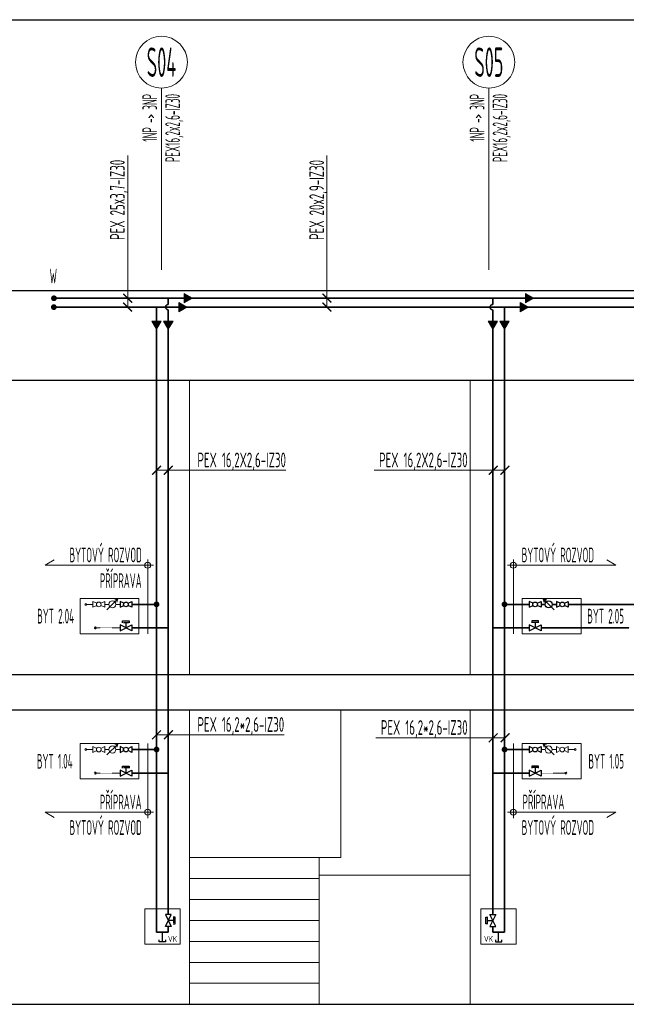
# Model space of a CAD drawing. Header units: millimetres. Extents: x 60394 to 199354, y 20895 to 166073.
# Tile 121 of 256: x 97379 to 102532, y 20895 to 29255. Entities that reach past the tile are written whole.
import ezdxf
from ezdxf.enums import TextEntityAlignment as Align

# ---------------------------------------------------------------- set-up
doc = ezdxf.new("R2010")
doc.units = ezdxf.units.MM
doc.linetypes.add('phl_thick', pattern=[0])
doc.linetypes.add('VERDECKT', pattern=[9.525, 6.35, -3.175])
for name, color, linetype, lineweight in [('JS_VYT_POPIS - OBECNĚ', 7, 'Continuous', 5), ('UT_KOTY - DIMENZE', 7, 'Continuous', 5), ('UT_POTRUBI - PŘÍVOD', 1, 'Continuous', 35), ('UT_SCHÉMA_POPIS', 7, 'VERDECKT', 5), ('UT_SCHÉMA_PŘÍVOD', 10, 'Continuous', 35), ('UT_SCHÉMA_SYMBOLY', 7, 'Continuous', 25), ('UT_SCHÉMA_ZPÁTEČKA', 172, 'VERDECKT', 35), ('UT_ZAŘÍZENÍ - ZDROJ', 3, 'Continuous', 35), ('VZT_50 POPIS - OBECNE', 7, 'Continuous', 5)]:
    doc.layers.add(name, color=color, linetype=linetype, lineweight=lineweight)
doc.styles.add('ISO 2.5', font='isocp.shx', dxfattribs={"width": 0.8, "height": 2.5})
doc.styles.add('ISOCP 2.5', font='isocp.shx', dxfattribs={"width": 0.6, "height": 2.5})
doc.styles.add('VZT_POPIS', font='isocp.shx', dxfattribs={"width": 0.6, "height": 125})

# ---------------------------------------------------------------- blocks, each defined once
blk = doc.blocks.new('_ArchTick')
at = {"color": 0, "linetype": 'ByBlock', "const_width": 0.15}
blk.add_lwpolyline([(-0.5, -0.5), (0.5, 0.5)], dxfattribs=at)

msp = doc.modelspace()

# ---------------------------------------------------------------- hatches: boundary and pattern name
at = {"layer": 'UT_SCHÉMA_PŘÍVOD'}
for points in [[(97693.6, 26814.7, -1), (97644.3, 26814.7, -1)], [(98516.7, 24291, 1), (98566, 24291, 1)], [(101522.1, 24291, -1), (101472.8, 24291, -1)], [(98516.7, 23058.7, 1), (98566, 23058.7, 1)], [(101522.1, 23058.7, -1), (101472.8, 23058.7, -1)]]:
    msp.add_hatch(color=256, dxfattribs=at).paths.add_polyline_path(points)
at = {"layer": 'UT_SCHÉMA_ZPÁTEČKA', "ltscale": 0.3}
msp.add_hatch(color=256, dxfattribs=at).paths.add_polyline_path([(97645.1, 26890.1, 1), (97694.4, 26890.1, 1)])
at = {"layer": 'VZT_50 POPIS - OBECNE', "linetype": 'phl_thick'}
h = msp.add_hatch(color=256, dxfattribs=at)
h.dxf.hatch_style = 1
h.paths.add_polyline_path([(98776.9, 26931.1), (98846.1, 26891.1), (98776.9, 26851.1)])
h = msp.add_hatch(color=256, dxfattribs=at)
h.dxf.hatch_style = 1
h.paths.add_polyline_path([(101676.3, 26931.1), (101745.6, 26891.1), (101676.3, 26851.1)])
h = msp.add_hatch(color=256, dxfattribs=at)
h.dxf.hatch_style = 1
h.paths.add_polyline_path([(98729.4, 26855), (98798.7, 26815), (98729.4, 26775)])
h = msp.add_hatch(color=256, dxfattribs=at)
h.dxf.hatch_style = 1
h.paths.add_polyline_path([(101628.9, 26855), (101698.2, 26815), (101628.9, 26775)])
h = msp.add_hatch(color=256, dxfattribs=at)
h.dxf.hatch_style = 1
h.paths.add_polyline_path([(98501.3, 26695.8), (98541.3, 26626.5), (98581.3, 26695.8)])
h = msp.add_hatch(color=256, dxfattribs=at)
h.dxf.hatch_style = 1
h.paths.add_polyline_path([(98601.3, 26695.8), (98641.3, 26626.5), (98681.3, 26695.8)])
h = msp.add_hatch(color=256, dxfattribs=at)
h.dxf.hatch_style = 1
h.paths.add_polyline_path([(101357.4, 26695.8), (101397.4, 26626.5), (101437.4, 26695.8)])
h = msp.add_hatch(color=256, dxfattribs=at)
h.dxf.hatch_style = 1
h.paths.add_polyline_path([(101457.4, 26695.8), (101497.4, 26626.5), (101537.4, 26695.8)])

# ---------------------------------------------------------------- linework, layer by layer
for p, q in [((64740.6, 29255.4), (199354.4, 29255.4)), ((64740.6, 26955.4), (199354.4, 26955.4)), ((64740.6, 26195.4), (199354.4, 26195.4)), ((64740.6, 23695.4), (199354.4, 23695.4)), ((64740.6, 23395.4), (199354.4, 23395.4)), ((64740.6, 20895.4), (199354.4, 20895.4))]:
    msp.add_line(p, q)
at = {"layer": 'JS_VYT_POPIS - OBECNĚ'}
for p, q in [((98583.3, 27132.4), (98583.3, 28674.6)), ((101364.4, 27132.4), (101364.4, 28674.6))]:
    msp.add_line(p, q, dxfattribs=at)
for centre in [(98583.3, 28894.6), (101364.4, 28894.6)]:
    msp.add_circle(centre, 220, dxfattribs=at)
at = {"layer": 'UT_KOTY - DIMENZE'}
for points in [[(98296.5, 27360.6), (98296.5, 28101.9)], [(99989.3, 27360.6), (99989.3, 28102.1)], [(98296.5, 26815), (98296.5, 27360.6)], [(98296.5, 26891.1), (98296.5, 27360.6)], [(99989.3, 26815), (99989.3, 27360.6)], [(99989.3, 26891.1), (99989.3, 27360.6)], [(98541.3, 25429.9), (98820.7, 25429.9)], [(98641.3, 25429.9), (98820.7, 25429.9)], [(98820.7, 25429.9), (99640.8, 25429.9)], [(100388.9, 25429.9), (101209, 25429.9)], [(101401.6, 25429.9), (101209, 25429.9)], [(101501.6, 25429.9), (101209, 25429.9)], [(98541.3, 23183.8), (98820.7, 23183.8)], [(98641.3, 23183.8), (98820.7, 23183.8)], [(98820.7, 23183.8), (99625.8, 23183.8)], [(100403.9, 23158.2), (101209, 23158.2)], [(101401.6, 23158.2), (101209, 23158.2)], [(101501.6, 23158.2), (101209, 23158.2)]]:
    msp.add_lwpolyline(points, dxfattribs=at)
at = {"layer": 'UT_POTRUBI - PŘÍVOD', "ltscale": 0.5}
msp.add_line((97671.6, 26815), (110781.9, 26815), dxfattribs=at)
at = {"layer": 'UT_SCHÉMA_PŘÍVOD'}
for p, q in [((98541.3, 26815), (98541.3, 21507.2)), ((101497.4, 26815), (101497.4, 21507.2)), ((98391.3, 24291.1), (98331.6, 24291.1)), ((98391.3, 24291.1), (98541.3, 24291.1)), ((101647.4, 24291.1), (101497.4, 24291.1)), ((101647.4, 24291.1), (101707.2, 24291.1)), ((101807.2, 24291.1), (101842.4, 24291.1)), ((101937.7, 24291.1), (101902.4, 24291.1)), ((98391.3, 23058.8), (98331.6, 23058.8)), ((98391.3, 23058.8), (98541.3, 23058.8)), ((101647.4, 23058.8), (101497.4, 23058.8)), ((101647.4, 23058.8), (101707.2, 23058.8)), ((98541.3, 21507.2), (98641.3, 21507.2)), ((98641.3, 21507.2), (98641.3, 21557.2)), ((101397.4, 21507.2), (101397.4, 21557.2)), ((101497.4, 21507.2), (101397.4, 21507.2))]:
    msp.add_line(p, q, dxfattribs=at)
at = {"layer": 'UT_SCHÉMA_PŘÍVOD', "color": 8, "lineweight": 5}
for p, q in [((98001.1, 24291.1), (97941.3, 24291.1)), ((98101.1, 24291.1), (98136.3, 24291.1)), ((98231.6, 24291.1), (98196.3, 24291.1)), ((98001.1, 23058.8), (97941.3, 23058.8)), ((98101.1, 23058.8), (98136.3, 23058.8)), ((98231.6, 23058.8), (98196.3, 23058.8)), ((101807.2, 23058.8), (101842.4, 23058.8)), ((101937.7, 23058.8), (101902.4, 23058.8)), ((102037.7, 23058.8), (102097.4, 23058.8))]:
    msp.add_line(p, q, dxfattribs=at)
at = {"layer": 'UT_SCHÉMA_PŘÍVOD', "ltscale": 0.5}
msp.add_line((102037.7, 24291.1), (102648.8, 24291.1), dxfattribs=at)
at = {"layer": 'UT_SCHÉMA_PŘÍVOD', "color": 8, "lineweight": 5}
for centre in [(97941.3, 24291.1), (97941.3, 23058.8), (102097.4, 23058.8)]:
    msp.add_circle(centre, 8, dxfattribs=at)
at = {"layer": 'UT_SCHÉMA_SYMBOLY'}
for p, q in [((101918.7, 24244.8), (101826.2, 24337.3)), ((101826.2, 24337.3), (101852.9, 24330.2)), ((101918.7, 24244.8), (101826.2, 24337.3)), ((101826.2, 24337.3), (101833.4, 24310.6)), ((98263.7, 24300), (98231.6, 24316.1)), ((98231.6, 24316.1), (98231.6, 24266.1)), ((98231.6, 24266.1), (98263.7, 24282.1)), ((98299.5, 24300), (98331.6, 24316.1)), ((98331.6, 24266.1), (98299.5, 24282.1)), ((98331.6, 24316.1), (98331.6, 24266.1)), ((101739.3, 24300), (101707.2, 24316.1)), ((101707.2, 24316.1), (101707.2, 24266.1)), ((101707.2, 24266.1), (101739.3, 24282.1)), ((101775.1, 24300), (101807.2, 24316.1)), ((101807.2, 24266.1), (101775.1, 24282.1)), ((101807.2, 24316.1), (101807.2, 24266.1)), ((101969.8, 24300), (101937.7, 24316.1)), ((101937.7, 24316.1), (101937.7, 24266.1)), ((101937.7, 24266.1), (101969.8, 24282.1)), ((102005.6, 24300), (102037.7, 24316.1)), ((102037.7, 24266.1), (102005.6, 24282.1)), ((102037.7, 24316.1), (102037.7, 24266.1)), ((98231.6, 24066.1), (98331.6, 24116.1)), ((98331.6, 24066.1), (98231.6, 24116.1)), ((98231.6, 24116.1), (98231.6, 24066.1)), ((98253, 24133.3), (98253, 24150.2)), ((98253, 24150.2), (98310.2, 24150.2)), ((98260.6, 24137.1), (98302.6, 24137.1)), ((98281.6, 24137.1), (98281.6, 24091.1)), ((98310.2, 24150.2), (98310.2, 24133.3)), ((98331.6, 24116.1), (98331.6, 24066.1)), ((101807.2, 24066.1), (101707.2, 24116.1)), ((101707.2, 24066.1), (101807.2, 24116.1)), ((101707.2, 24116.1), (101707.2, 24066.1)), ((101785.8, 24150.2), (101728.6, 24150.2)), ((101728.6, 24150.2), (101728.6, 24133.3)), ((101778.2, 24137.1), (101736.2, 24137.1)), ((101757.2, 24137.1), (101757.2, 24091.1)), ((101785.8, 24133.3), (101785.8, 24150.2)), ((101807.2, 24116.1), (101807.2, 24066.1)), ((98263.7, 23067.8), (98231.6, 23083.8)), ((98231.6, 23083.8), (98231.6, 23033.8)), ((98299.5, 23067.8), (98331.6, 23083.8)), ((98331.6, 23083.8), (98331.6, 23033.8)), ((101739.3, 23067.8), (101707.2, 23083.8)), ((101707.2, 23083.8), (101707.2, 23033.8)), ((101775.1, 23067.8), (101807.2, 23083.8)), ((101807.2, 23083.8), (101807.2, 23033.8)), ((98231.6, 23033.8), (98263.7, 23049.9)), ((98331.6, 23033.8), (98299.5, 23049.9)), ((101707.2, 23033.8), (101739.3, 23049.9)), ((101807.2, 23033.8), (101775.1, 23049.9)), ((98253, 22901), (98253, 22917.9)), ((98253, 22917.9), (98310.2, 22917.9)), ((98310.2, 22917.9), (98310.2, 22901)), ((101785.8, 22917.9), (101728.6, 22917.9)), ((101728.6, 22917.9), (101728.6, 22901)), ((101785.8, 22901), (101785.8, 22917.9)), ((98231.6, 22833.8), (98331.6, 22883.8)), ((98331.6, 22833.8), (98231.6, 22883.8)), ((98231.6, 22883.8), (98231.6, 22833.8)), ((98260.6, 22904.8), (98302.6, 22904.8)), ((98281.6, 22904.8), (98281.6, 22858.8)), ((98331.6, 22883.8), (98331.6, 22833.8)), ((101807.2, 22833.8), (101707.2, 22883.8)), ((101707.2, 22833.8), (101807.2, 22883.8)), ((101707.2, 22883.8), (101707.2, 22833.8)), ((101778.2, 22904.8), (101736.2, 22904.8)), ((101757.2, 22904.8), (101757.2, 22858.8)), ((101807.2, 22883.8), (101807.2, 22833.8)), ((98616.3, 21557.2), (98666.3, 21657.2)), ((98616.3, 21657.2), (98666.3, 21557.2)), ((98666.3, 21657.2), (98616.3, 21657.2)), ((101422.4, 21557.2), (101372.4, 21657.2)), ((101422.4, 21657.2), (101372.4, 21557.2)), ((101372.4, 21657.2), (101422.4, 21657.2)), ((98687.3, 21607.2), (98641.3, 21607.2)), ((98700.4, 21635.8), (98683.5, 21635.8)), ((98683.5, 21578.7), (98700.4, 21578.7)), ((98687.3, 21586.2), (98687.3, 21628.2)), ((98700.4, 21578.7), (98700.4, 21635.8)), ((101338.4, 21578.7), (101338.4, 21635.8)), ((101338.4, 21635.8), (101355.2, 21635.8)), ((101355.2, 21578.7), (101338.4, 21578.7)), ((101351.4, 21586.2), (101351.4, 21628.2)), ((101351.4, 21607.2), (101397.4, 21607.2)), ((98591.3, 21425.4), (98591.3, 21507.2)), ((98666.3, 21557.2), (98616.3, 21557.2)), ((101372.4, 21557.2), (101422.4, 21557.2)), ((101447.4, 21425.4), (101447.4, 21507.2)), ((98564.3, 21425.4), (98564.3, 21441.4)), ((98618.3, 21425.4), (98564.3, 21425.4)), ((98618.3, 21441.4), (98618.3, 21425.4)), ((101420.4, 21441.4), (101420.4, 21425.4)), ((101420.4, 21425.4), (101474.4, 21425.4)), ((101474.4, 21425.4), (101474.4, 21441.4))]:
    msp.add_line(p, q, dxfattribs=at)
at = {"layer": 'UT_SCHÉMA_SYMBOLY', "color": 8, "lineweight": 5}
for p, q in [((98033.2, 24300), (98001.1, 24316.1)), ((98001.1, 24316.1), (98001.1, 24266.1)), ((98001.1, 24266.1), (98033.2, 24282.1)), ((98069, 24300), (98101.1, 24316.1)), ((98101.1, 24266.1), (98069, 24282.1)), ((98101.1, 24316.1), (98101.1, 24266.1)), ((98033.2, 23067.8), (98001.1, 23083.8)), ((98001.1, 23083.8), (98001.1, 23033.8)), ((98069, 23067.8), (98101.1, 23083.8)), ((98101.1, 23083.8), (98101.1, 23033.8)), ((101969.8, 23067.8), (101937.7, 23083.8)), ((101937.7, 23083.8), (101937.7, 23033.8)), ((102005.6, 23067.8), (102037.7, 23083.8)), ((102037.7, 23083.8), (102037.7, 23033.8)), ((98001.1, 23033.8), (98033.2, 23049.9)), ((98101.1, 23033.8), (98069, 23049.9)), ((101937.7, 23033.8), (101969.8, 23049.9)), ((102037.7, 23033.8), (102005.6, 23049.9))]:
    msp.add_line(p, q, dxfattribs=at)
for centre, radius in [((98051.1, 24291.1), 20), ((98166.3, 24291.1), 30), ((98051.1, 23058.8), 20), ((98166.3, 23058.8), 30), ((101872.4, 23058.8), 30), ((101987.7, 23058.8), 20)]:
    msp.add_circle(centre, radius, dxfattribs=at)
at = {"layer": 'UT_SCHÉMA_SYMBOLY'}
for centre, radius in [((98281.6, 24291.1), 20), ((101757.2, 24291.1), 20), ((101872.4, 24291.1), 30), ((101987.7, 24291.1), 20), ((98281.6, 23058.8), 20), ((101757.2, 23058.8), 20)]:
    msp.add_circle(centre, radius, dxfattribs=at)
at = {"layer": 'UT_SCHÉMA_ZPÁTEČKA', "ltscale": 0.5}
for p, q in [((97670, 26891.1), (110791.3, 26891.1)), ((98641.3, 26891.1), (98641.3, 26837.8)), ((101397.4, 26891.1), (101397.4, 26837.8)), ((98641.3, 26792.2), (98641.3, 21657.2)), ((101397.4, 26792.2), (101397.4, 21657.2)), ((98391.3, 24091.1), (98641.3, 24091.1)), ((101647.4, 24091.1), (101397.4, 24091.1)), ((101807.2, 24091.1), (102555.8, 24091.1)), ((98391.3, 22858.8), (98641.3, 22858.8)), ((101647.4, 22858.8), (101397.4, 22858.8))]:
    msp.add_line(p, q, dxfattribs=at)
at = {"layer": 'UT_SCHÉMA_ZPÁTEČKA', "color": 8, "lineweight": 5, "ltscale": 0.3}
for p, q in [((98231.6, 24091.1), (98021.3, 24091.1)), ((98231.6, 22858.8), (98021.3, 22858.8)), ((101807.2, 22858.8), (102017.4, 22858.8))]:
    msp.add_line(p, q, dxfattribs=at)
at = {"layer": 'UT_SCHÉMA_ZPÁTEČKA', "ltscale": 0.3}
for p, q in [((98391.3, 24091.1), (98331.6, 24091.1)), ((101647.4, 24091.1), (101707.2, 24091.1)), ((98391.3, 22858.8), (98331.6, 22858.8)), ((101647.4, 22858.8), (101707.2, 22858.8))]:
    msp.add_line(p, q, dxfattribs=at)
at = {"layer": 'UT_SCHÉMA_ZPÁTEČKA', "color": 8, "lineweight": 5, "ltscale": 0.3}
for centre in [(98021.3, 24091.1), (98021.3, 22858.8), (102017.4, 22858.8)]:
    msp.add_circle(centre, 8, dxfattribs=at)
at = {"layer": 'UT_SCHÉMA_ZPÁTEČKA', "ltscale": 0.5}
for centre in [(98641.3, 26815), (101397.4, 26815)]:
    msp.add_arc(centre, 22.8, 90, 270, dxfattribs=at)
at = {"layer": 'UT_ZAŘÍZENÍ - ZDROJ', "linetype": 'Continuous', "lineweight": 5}
for p, q in [((98391.3, 24341.1), (97891.3, 24341.1)), ((97891.3, 24341.1), (97891.3, 24041.1)), ((98391.3, 24041.1), (98391.3, 24341.1)), ((101647.4, 24041.1), (101647.4, 24341.1)), ((101647.4, 24341.1), (102147.4, 24341.1)), ((102147.4, 24341.1), (102147.4, 24041.1)), ((97891.3, 24041.1), (98391.3, 24041.1)), ((102147.4, 24041.1), (101647.4, 24041.1)), ((98391.3, 23108.8), (97891.3, 23108.8)), ((97891.3, 23108.8), (97891.3, 22808.8)), ((98391.3, 22808.8), (98391.3, 23108.8)), ((101647.4, 22808.8), (101647.4, 23108.8)), ((101647.4, 23108.8), (102147.4, 23108.8)), ((102147.4, 23108.8), (102147.4, 22808.8)), ((97891.3, 22808.8), (98391.3, 22808.8)), ((102147.4, 22808.8), (101647.4, 22808.8)), ((98741.3, 21707.2), (98441.3, 21707.2)), ((98441.3, 21707.2), (98441.3, 21407.2)), ((98741.3, 21407.2), (98741.3, 21707.2)), ((101297.4, 21407.2), (101297.4, 21707.2)), ((101297.4, 21707.2), (101597.4, 21707.2)), ((101597.4, 21707.2), (101597.4, 21407.2)), ((98441.3, 21407.2), (98741.3, 21407.2)), ((101597.4, 21407.2), (101297.4, 21407.2))]:
    msp.add_line(p, q, dxfattribs=at)
at = {"layer": 'VZT_50 POPIS - OBECNE', "linetype": 'phl_thick'}
for p, q in [((98776.9, 26931.1), (98846.1, 26891.1)), ((98776.9, 26851.1), (98776.9, 26931.1)), ((101676.3, 26931.1), (101745.6, 26891.1)), ((101676.3, 26851.1), (101676.3, 26931.1)), ((98729.4, 26855), (98798.7, 26815)), ((98729.4, 26775), (98729.4, 26855)), ((98846.1, 26891.1), (98776.9, 26851.1)), ((101628.9, 26855), (101698.2, 26815)), ((101628.9, 26775), (101628.9, 26855)), ((101745.6, 26891.1), (101676.3, 26851.1)), ((98798.7, 26815), (98729.4, 26775)), ((101698.2, 26815), (101628.9, 26775)), ((98501.3, 26695.8), (98541.3, 26626.5)), ((98581.3, 26695.8), (98501.3, 26695.8)), ((98541.3, 26626.5), (98581.3, 26695.8)), ((98601.3, 26695.8), (98641.3, 26626.5)), ((98681.3, 26695.8), (98601.3, 26695.8)), ((98641.3, 26626.5), (98681.3, 26695.8)), ((101357.4, 26695.8), (101397.4, 26626.5)), ((101437.4, 26695.8), (101357.4, 26695.8)), ((101397.4, 26626.5), (101437.4, 26695.8)), ((101457.4, 26695.8), (101497.4, 26626.5)), ((101537.4, 26695.8), (101457.4, 26695.8)), ((101497.4, 26626.5), (101537.4, 26695.8)), ((98821.6, 26195.4), (98821.6, 23695.4)), ((101206, 26195.4), (101206, 23695.4)), ((97595.1, 24623.1), (97673, 24668.1)), ((98466.3, 24673.1), (98466.3, 24041.1)), ((101572.4, 24673.1), (101572.4, 24041.1)), ((102443.7, 24623.1), (102365.8, 24668.1)), ((98516.3, 24623.1), (97595.1, 24623.1)), ((101522.4, 24623.1), (102443.7, 24623.1)), ((98821.6, 23395.4), (98821.6, 20895.4)), ((100106, 23395.4), (100106, 22142.2)), ((101206, 23395.4), (101206, 20895.4)), ((98466.3, 22476.8), (98466.3, 23108.8)), ((101572.4, 22476.8), (101572.4, 23108.8)), ((98516.3, 22526.8), (97595.1, 22526.8)), ((97595.1, 22526.8), (97673, 22481.8)), ((101522.4, 22526.8), (102443.7, 22526.8)), ((102443.7, 22526.8), (102365.8, 22481.8)), ((98821.6, 22142.2), (99921.6, 22142.2)), ((99921.6, 22142.2), (100106, 22142.2)), ((99921.6, 22142.2), (99921.6, 20895.4)), ((101206, 21992.2), (99921.6, 21992.2)), ((98821.6, 21964.1), (99921.6, 21964.1)), ((98821.6, 21786), (99921.6, 21786)), ((98821.6, 21607.9), (99921.6, 21607.9)), ((98821.6, 21429.7), (99921.6, 21429.7)), ((98821.6, 21251.6), (99921.6, 21251.6)), ((98821.6, 21073.5), (99921.6, 21073.5))]:
    msp.add_line(p, q, dxfattribs=at)
at = {"layer": 'VZT_50 POPIS - OBECNE', "color": 8, "linetype": 'phl_thick', "lineweight": 5}
for p, q in [((98120.1, 24244.8), (98212.6, 24337.3)), ((98120.1, 24244.8), (98212.6, 24337.3)), ((98212.6, 24337.3), (98185.9, 24330.2)), ((98212.6, 24337.3), (98205.4, 24310.6)), ((98120.1, 23012.6), (98212.6, 23105.1)), ((98120.1, 23012.6), (98212.6, 23105.1)), ((98212.6, 23105.1), (98185.9, 23097.9)), ((98212.6, 23105.1), (98205.4, 23078.3)), ((101918.7, 23012.6), (101826.2, 23105.1)), ((101826.2, 23105.1), (101852.9, 23097.9)), ((101918.7, 23012.6), (101826.2, 23105.1)), ((101826.2, 23105.1), (101833.4, 23078.3))]:
    msp.add_line(p, q, dxfattribs=at)
at = {"layer": 'VZT_50 POPIS - OBECNE', "linetype": 'phl_thick'}
for centre in [(98466.3, 24623.1), (101572.4, 24623.1), (98466.3, 22526.8), (101572.4, 22526.8)]:
    msp.add_circle(centre, 25, dxfattribs=at)

# ---------------------------------------------------------------- block references
at = {"layer": 'UT_KOTY - DIMENZE', "xscale": 75, "yscale": 75, "zscale": 75}
for p, rotation in [((98296.5, 26891.1), 270.0000000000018), ((99989.3, 26891.1), 270.0000000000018), ((98296.5, 26815), 270.0000000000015), ((99989.3, 26815), 270.0000000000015), ((98541.3, 25429.9), 180), ((98641.3, 25429.9), 180), ((98541.3, 23183.8), 180), ((98641.3, 23183.8), 180)]:
    msp.add_blockref('_ArchTick', p, dxfattribs=dict(at, rotation=rotation))
for p in [(101401.6, 25429.9), (101501.6, 25429.9), (101401.6, 23158.2), (101501.6, 23158.2)]:
    msp.add_blockref('_ArchTick', p, dxfattribs=at)

# ---------------------------------------------------------------- texts
at = {"layer": 'JS_VYT_POPIS - OBECNĚ', "style": 'VZT_POPIS', "width": 0.5}
for s, p in [('S04', (98583.3, 28894.6)), ('S05', (101364.4, 28894.6))]:
    msp.add_text(s, height=250, dxfattribs=at).set_placement(p, align=Align.MIDDLE_CENTER)
for s, p in [('1NP -> 3NP', (98583.3, 28624.6)), ('PEX16,2x2,6-IZ30', (98778.1, 28624.6)), ('1NP -> 3NP', (101364.4, 28624.6)), ('PEX16,2x2,6-IZ30', (101559.2, 28624.6))]:
    msp.add_text(s, height=125, rotation=90, dxfattribs=at).set_placement(p, align=Align.BOTTOM_RIGHT)
for s, p in [('W', (97695.8, 27078)), ('BYT 2.04', (97841.3, 24191.1)), ('BYT 2.05', (102512.5, 24191.1)), ('BYT 1.04', (97828.8, 22958.8)), ('BYT 1.05', (102512.5, 22958.8))]:
    msp.add_text(s, height=125, dxfattribs=at).set_placement(p, align=Align.MIDDLE_RIGHT)
for s, p in [('BYTOVÝ ROZVOD', (98416.3, 24610.6)), ('BYTOVÝ ROZVOD', (102257.3, 24610.6)), ('PŘÍPRAVA', (98414.6, 24392.7)), ('PŘÍPRAVA', (98414.6, 22513.4)), ('PŘÍPRAVA', (102005.4, 22513.4)), ('BYTOVÝ ROZVOD', (98416.3, 22296.4)), ('BYTOVÝ ROZVOD', (102257.3, 22296.4))]:
    msp.add_text(s, height=125, dxfattribs=at).set_placement(p, align=Align.BOTTOM_RIGHT)
at = {"layer": 'UT_KOTY - DIMENZE', "char_height": 125, "attachment_point": 1, "rotation": 90, "style": 'ISOCP 2.5'}
for s, insert in [('PEX 25x3,7-IZ30', (98146.5, 27385.6)), ('PEX 20x2,9-IZ30', (99839.3, 27385.6))]:
    msp.add_mtext(s, dxfattribs=dict(at, insert=insert))
at = {"layer": 'UT_KOTY - DIMENZE', "char_height": 125, "attachment_point": 3, "style": 'ISOCP 2.5'}
for s, insert in [('PEX 16,2X2,6-IZ30', (99640.8, 25579.9)), ('PEX 16,2X2,6-IZ30', (101184, 25579.9)), ('PEX 16,2*2,6-IZ30', (99625.8, 23333.8)), ('PEX 16,2*2,6-IZ30', (101184, 23308.2))]:
    msp.add_mtext(s, dxfattribs=dict(at, insert=insert))
at = {"layer": 'UT_SCHÉMA_POPIS', "style": 'ISO 2.5', "width": 0.8}
for p in [(98677.4, 21410.4), (101361.3, 21410.4)]:
    msp.add_text('VK', height=50, dxfattribs=at).set_placement(p, align=Align.BOTTOM_CENTER)

doc.saveas('drawing.dxf')
